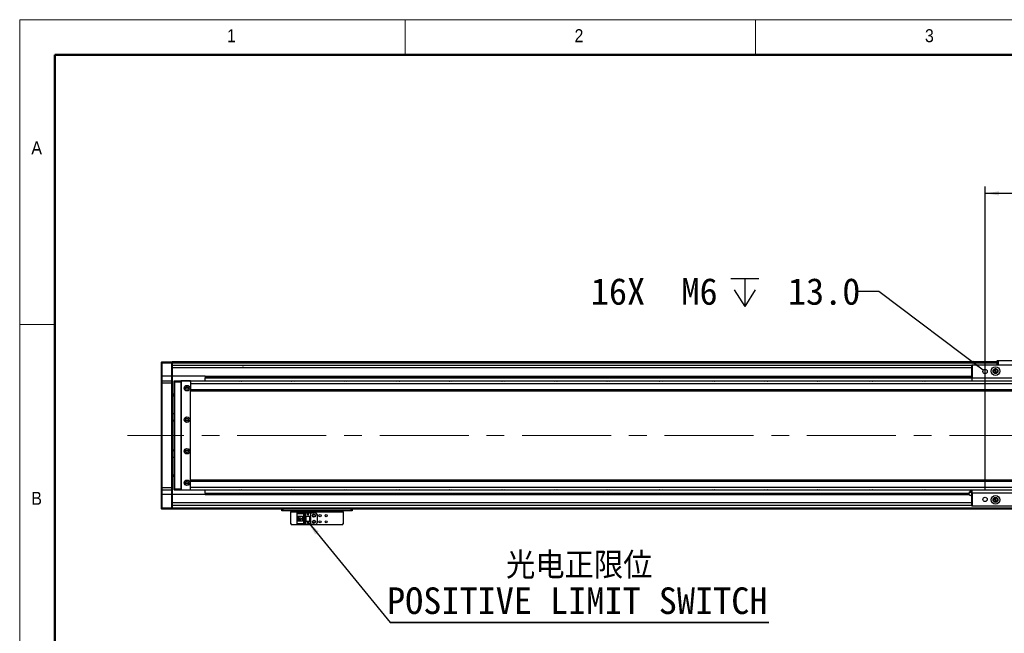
# Model space of a CAD drawing. Header units: millimetres. Extents: x 40 to 3320, y 40 to 2336.
# Tile 3 of 9: x 40 to 1164, y 1636 to 2336. Entities that reach past the tile are written whole.
import ezdxf

# ---------------------------------------------------------------- set-up
doc = ezdxf.new("R2010")
doc.units = ezdxf.units.MM
doc.header["$LTSCALE"] = 8
doc.linetypes.add('CENTERX2', pattern=[20.32, 12.7, -2.54, 2.54, -2.54])
doc.layers.add('DIMNS', color=7, linetype='Continuous')
doc.styles.add('SLDTEXTSTYLE0', font='Gothic.ttf', dxfattribs={"width": 0.913})
doc.styles.add('SLDTEXTSTYLE7', font='txt')
doc.styles.add('SLDTEXTSTYLE8', font='txt', dxfattribs={"bigfont": 'bigfont'})
doc.dimstyles.new('SLDDIMSTYLE1', dxfattribs={"dimtxt": 30.4, "dimasz": 16, "dimexe": 0, "dimexo": 0.0625, "dimgap": 7.6, "dimtad": 0, "dimtih": 1, "dimtoh": 1, "dimdec": 6, "dimrnd": 1e-09, "dimzin": 12, "dimdsep": 46, "dimtxsty": 'SLDTEXTSTYLE7', "dimsah": 1, "dimcen": 0, "dimadec": 0, "dimazin": 3, "dimtfac": 1, "dimtdec": 1, "dimtofl": 0, "dimtmove": 0, "dimatfit": 3, "dimfxl": 0, "dimfrac": 2, "dimtolj": 1, "dimtzin": 12, "dimarcsym": 0})
doc.dimstyles.new('SLDDIMSTYLE3', dxfattribs={"dimtxt": 30.4, "dimasz": 16, "dimexe": 0, "dimexo": 0.0625, "dimgap": 7.6, "dimtad": 2, "dimdec": 1, "dimrnd": 1e-09, "dimzin": 4, "dimdsep": 46, "dimtxsty": 'SLDTEXTSTYLE7', "dimsah": 1, "dimcen": 0.09, "dimadec": 0, "dimazin": 1, "dimtfac": 1, "dimtdec": 1, "dimtofl": 0, "dimtmove": 0, "dimatfit": 3, "dimfxl": 0, "dimfrac": 2, "dimtolj": 1, "dimtzin": 12, "dimarcsym": 0})
doc.dimstyles.new('SLDDIMSTYLE4', dxfattribs={"dimtxt": 0.18, "dimasz": 16, "dimexe": 0, "dimexo": 0.0625, "dimgap": 0, "dimtad": 0, "dimtih": 1, "dimtoh": 1, "dimdec": 0, "dimrnd": 1e-09, "dimzin": 0, "dimdsep": 46, "dimtxsty": 'Standard', "dimsah": 1, "dimcen": 0.09, "dimadec": 0, "dimazin": 0, "dimtfac": 16, "dimtdec": 0, "dimtofl": 0, "dimtmove": 0, "dimatfit": 3, "dimfxl": 0, "dimfrac": 2, "dimtolj": 1, "dimtzin": 0, "dimarcsym": 0})

# ---------------------------------------------------------------- blocks, each defined once
blk = doc.blocks.new('SW_SYMBOL_HOLE_DEPTH')
at = {"layer": 'DIMNS', "color": 0}
for p, q in [((0, 7000), (6400, 7000)), ((3200, 7000), (3200, 600)), ((800, 4440), (3200, 600)), ((5600, 4440), (3200, 600))]:
    blk.add_line(p, q, dxfattribs=at)
blk = doc.blocks.new('_D_1')
at = {"layer": 'DIMNS'}
for p, q in [((1020.6, 2025.8), (994.9, 2025.8)), ((1139.9, 1936), (1020.6, 2025.8))]:
    blk.add_line(p, q, dxfattribs=at)
blk.add_solid([(1139.9, 1936), (1128.6, 1947.5), (1125.7, 1943.7)], dxfattribs=at)
at = {"layer": 'DIMNS', "xscale": 0.004985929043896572, "yscale": 0.004985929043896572, "zscale": 0.004985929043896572}
blk.add_blockref('SW_SYMBOL_HOLE_DEPTH', (851.7, 2005.7), dxfattribs=at)
at = {"layer": 'DIMNS', "char_height": 30.4, "attachment_point": 1, "style": 'SLDTEXTSTYLE7'}
for s, insert in [('16X  M6 ', (691.9, 2041.1)), (' 13.0', (896.2, 2041.1))]:
    blk.add_mtext(s, dxfattribs=dict(at, insert=insert))
blk = doc.blocks.new('_D_6')
at = {"layer": 'DIMNS'}
for p, q in [((1141.9, 1798.7), (1141.9, 2145.8)), ((1361.9, 2137.8), (1141.9, 2137.8)), ((1361.9, 1798.7), (1361.9, 2145.8))]:
    blk.add_line(p, q, dxfattribs=at)
for points in [[(1141.9, 2137.8), (1157.9, 2135.4), (1157.9, 2140.2)], [(1361.9, 2137.8), (1345.9, 2140.2), (1345.9, 2135.4)]]:
    blk.add_solid(points, dxfattribs=at)
at = {"layer": 'DIMNS', "insert": (1209.3, 2177.7), "char_height": 30.4, "attachment_point": 1, "style": 'SLDTEXTSTYLE7'}
blk.add_mtext('220.0', dxfattribs=at)
blk = doc.blocks.new('SW_NOTE_3')
at = {"layer": 'DIMNS', "color": 0}
for p, q in [((0, 0), (432.2, 0)), ((432.2, 0), (0, 0)), ((0, 0), (432.2, 0)), ((432.2, 0), (0, 0)), ((0, 0), (432.2, 0)), ((432.2, 0), (0, 0))]:
    blk.add_line(p, q, dxfattribs=at)
at = {"layer": 'DIMNS', "color": 0, "char_height": 30.4, "attachment_point": 2}
for s, insert, style in [('光电正限位', (215.9, 80.3), 'SLDTEXTSTYLE8'), ('POSITIVE LIMIT SWITCH', (213.6, 40.1), 'SLDTEXTSTYLE7')]:
    blk.add_mtext(s, dxfattribs=dict(at, insert=insert, style=style))

msp = doc.modelspace()

# ---------------------------------------------------------------- linework, layer by layer
at = {"color": 7, "linetype": 'Continuous', "lineweight": 18}
for p, q in [((3320, 2336), (40, 2336)), ((40, 2336), (40, 40)), ((480, 2296), (480, 2336)), ((880, 2336), (880, 2296)), ((80, 2296), (3280, 2296)), ((80, 2296), (80, 80)), ((80, 1988), (40, 1988))]:
    msp.add_line(p, q, dxfattribs=at)
at = {"color": 7, "linetype": 'Continuous', "lineweight": 50}
for p, q in [((3280, 2296), (80, 2296)), ((80, 2296), (80, 80))]:
    msp.add_line(p, q, dxfattribs=at)
at = {"color": 7, "linetype": 'Continuous', "lineweight": 25}
for p, q in [((201.8894463, 1945.2025729), (202.1893769, 1945.5025705)), ((201.8894463, 1944.0025749), (201.8894463, 1945.2025729)), ((202.1893769, 1945.5025705), (202.1893769, 1944.0025749)), ((202.1893769, 1945.5025705), (213.5893613, 1945.5025705)), ((213.5893613, 1944.0025749), (213.5893613, 1945.5025705)), ((213.5893613, 1945.5025705), (213.889411, 1945.2025729)), ((1155.8893978, 1945.5025705), (213.889411, 1945.5025705)), ((213.889411, 1945.5025705), (213.889411, 1945.2025729)), ((213.889411, 1945.2025729), (213.889411, 1944.0025749)), ((1155.8893978, 1945.0025695), (213.889411, 1945.0025695)), ((331.889382, 1945.3025746), (1155.8893978, 1945.3025746)), ((331.889382, 1945.3025746), (331.889382, 1945.1025712)), ((331.889382, 1945.1025712), (1155.8893978, 1945.1025712)), ((331.889382, 1945.0025695), (331.889382, 1945.1025712)), ((1155.8893978, 1946.7025685), (1156.1893954, 1947.0025736)), ((1156.8893998, 1946.7025685), (1155.8893978, 1946.7025685)), ((1155.8893978, 1942.0025709), (1155.8893978, 1946.7025685)), ((1156.1893954, 1947.0025736), (1157.0136606, 1947.0025736)), ((1156.8893998, 1946.7025685), (1157.0136606, 1947.0025736)), ((1182.8894004, 1946.7025685), (1156.8893998, 1946.7025685)), ((1156.8893998, 1946.7025685), (1156.8893998, 1942.0025709)), ((1157.0136606, 1947.0025736), (1182.7651321, 1947.0025736)), ((201.8894463, 1944.0025749), (202.1893769, 1944.0025749)), ((201.8894463, 1929.0025743), (201.8894463, 1944.0025749)), ((202.1893769, 1944.0025749), (202.1893769, 1929.0025743)), ((213.5893613, 1944.0025749), (202.1893769, 1944.0025749)), ((213.5893613, 1929.0025743), (213.5893613, 1944.0025749)), ((213.5893613, 1944.0025749), (213.889411, 1944.0025749)), ((213.889411, 1944.0025749), (213.889411, 1929.0025743)), ((1155.8893978, 1944.0025749), (213.889411, 1944.0025749)), ((1126.8893986, 1941.5074351), (213.889411, 1941.5074351)), ((1126.8893986, 1941.7025733), (1127.1893963, 1942.0025709)), ((1126.8893986, 1941.7025733), (1127.1893963, 1941.7025733)), ((1126.8893986, 1927.3025754), (1126.8893986, 1941.7025733)), ((1127.1893963, 1942.0025709), (1376.589401, 1942.0025709)), ((1127.1893963, 1942.0025709), (1127.1893963, 1941.7025733)), ((1127.1893963, 1941.7025733), (1127.1893963, 1927.3025754)), ((1376.589401, 1941.7025733), (1127.1893963, 1941.7025733)), ((1153.8894012, 1937.0695713), (1153.8894012, 1937.5025692)), ((1153.8894012, 1935.0025716), (1153.8894012, 1937.0695713)), ((1153.8894012, 1935.0025716), (1153.8894012, 1932.9355719)), ((201.8894463, 1929.0025743), (202.1893769, 1929.0025743)), ((201.8894463, 1923.7025703), (201.8894463, 1929.0025743)), ((202.1893769, 1924.0025717), (201.8894463, 1923.7025703)), ((201.8894463, 1921.002573), (201.8894463, 1923.7025703)), ((202.1893769, 1929.0025743), (202.1893769, 1924.0025717)), ((213.5893613, 1929.0025743), (202.1893769, 1929.0025743)), ((202.1893769, 1924.0025717), (202.1893769, 1921.002573)), ((202.1893769, 1924.0025717), (213.5893613, 1924.0025717)), ((213.5893613, 1924.0025717), (213.5893613, 1929.0025743)), ((213.5893613, 1929.0025743), (213.889411, 1929.0025743)), ((213.5893613, 1921.002573), (213.5893613, 1924.0025717)), ((213.5893613, 1924.0025717), (213.889411, 1923.7025703)), ((213.889411, 1929.0025743), (213.889411, 1923.7025703)), ((251.8893986, 1929.0025743), (213.889411, 1929.0025743)), ((213.889411, 1923.7025703), (213.889411, 1921.002573)), ((216.389349, 1923.7025703), (216.6893988, 1924.0025717)), ((216.389349, 1922.5025723), (216.389349, 1923.7025703)), ((216.389349, 1922.5025723), (216.6893988, 1922.5025723)), ((216.389349, 1800.502571), (216.389349, 1922.5025723)), ((216.6893988, 1924.0025717), (216.6893988, 1922.5025723)), ((216.6893988, 1924.0025717), (223.8894015, 1924.0025717)), ((223.8894015, 1922.5025723), (216.6893988, 1922.5025723)), ((216.6893988, 1922.5025723), (216.6893988, 1800.502571)), ((223.8894015, 1924.0025717), (223.8894015, 1922.5025723)), ((223.8894015, 1924.0025717), (234.5893889, 1924.0025717)), ((234.5893889, 1923.7025703), (223.8894015, 1923.7025703)), ((223.8894015, 1922.5025723), (223.8894015, 1800.502571)), ((224.8894482, 1923.5025706), (224.3893653, 1923.0025734)), ((224.3893653, 1923.0025734), (224.3893653, 1800.00257)), ((234.3893557, 1923.5025706), (224.8894482, 1923.5025706)), ((234.8894387, 1923.0025734), (234.3893557, 1923.5025706)), ((234.5893889, 1924.0025717), (234.5893889, 1923.7025703)), ((234.8894387, 1923.7025703), (234.5893889, 1924.0025717)), ((234.5893889, 1923.302571), (234.5893889, 1923.7025703)), ((234.8894387, 1923.7025703), (234.5893889, 1923.7025703)), ((234.8894387, 1923.7025703), (234.8894387, 1923.5025706)), ((2268.8893586, 1923.5025706), (234.8894387, 1923.5025706)), ((234.8894387, 1923.5025706), (234.8894387, 1923.0025734)), ((234.8894387, 1922.8642459), (234.8894387, 1923.0025734)), ((234.8894387, 1922.8642459), (234.8894387, 1920.5025683)), ((251.8893986, 1929.0025743), (1126.8893986, 1929.0025743)), ((251.8893986, 1929.0025743), (251.8893986, 1928.695372)), ((251.8893986, 1928.695372), (1126.8893986, 1928.695372)), ((251.8893986, 1928.695372), (251.8893986, 1927.612676)), ((251.8893986, 1927.612676), (251.8893986, 1927.3054736)), ((251.8893986, 1927.612676), (1126.8893986, 1927.612676)), ((251.8893986, 1923.5025706), (251.8893986, 1927.3054736)), ((251.8893986, 1927.3054736), (1126.8893986, 1927.3054736)), ((1126.8893986, 1927.3025754), (1127.1893963, 1927.3025754)), ((1126.8893986, 1927.3025754), (1127.1893963, 1927.0025703)), ((1126.8893986, 1927.3025754), (1126.8893986, 1923.5025706)), ((1127.1893963, 1927.3025754), (1376.589401, 1927.3025754)), ((1127.1893963, 1927.3025754), (1127.1893963, 1927.0025703)), ((1376.589401, 1927.0025703), (1127.1893963, 1927.0025703)), ((1153.8894012, 1932.9355719), (1153.8894012, 1932.502574)), ((202.1893769, 1921.002573), (201.8894463, 1921.002573)), ((201.8894463, 1802.0025703), (201.8894463, 1921.002573)), ((213.5893613, 1921.002573), (202.1893769, 1921.002573)), ((202.1893769, 1921.002573), (202.1893769, 1802.0025703)), ((213.5893613, 1921.002573), (213.889411, 1921.002573)), ((213.5893613, 1802.0025703), (213.5893613, 1921.002573)), ((213.889411, 1921.002573), (213.889411, 1802.0025703)), ((2268.8893586, 1920.5025683), (234.8894387, 1920.5025683)), ((234.8894387, 1920.5025683), (234.8894387, 1913.502569)), ((2268.8893586, 1913.502569), (234.8894387, 1913.502569)), ((234.8894387, 1913.502569), (234.8894387, 1912.502567)), ((234.8894387, 1810.5025726), (234.8894387, 1912.5025707)), ((234.8894387, 1912.502567), (2268.8893586, 1912.502567)), ((216.389349, 1908.50257), (213.889411, 1908.50257)), ((216.389349, 1906.5025734), (213.889411, 1906.5025734)), ((213.889411, 1886.502572), (216.389349, 1886.502572)), ((213.889411, 1879.0025717), (216.389349, 1879.0025717)), ((216.389349, 1878.0025716), (213.889411, 1878.0025716)), ((213.889411, 1845.0025717), (216.389349, 1845.0025717)), ((216.389349, 1844.0025716), (213.889411, 1844.0025716)), ((216.389349, 1836.5025713), (213.889411, 1836.5025713)), ((213.889411, 1816.5025699), (216.389349, 1816.5025699)), ((216.389349, 1814.5025733), (213.889411, 1814.5025733)), ((2268.8893586, 1810.5025763), (234.8894387, 1810.5025763)), ((234.8894387, 1809.5025743), (234.8894387, 1810.5025763)), ((234.8894387, 1809.5025743), (2268.8893586, 1809.5025743)), ((234.8894387, 1802.502575), (234.8894387, 1809.5025743)), ((202.1893769, 1802.0025703), (201.8894463, 1802.0025703)), ((201.8894463, 1799.302573), (201.8894463, 1802.0025703)), ((202.1893769, 1799.0025717), (201.8894463, 1799.302573)), ((201.8894463, 1794.002569), (201.8894463, 1799.302573)), ((202.1893769, 1802.0025703), (213.5893613, 1802.0025703)), ((202.1893769, 1802.0025703), (202.1893769, 1799.0025717)), ((213.5893613, 1799.0025717), (202.1893769, 1799.0025717)), ((202.1893769, 1799.0025717), (202.1893769, 1794.002569)), ((213.5893613, 1802.0025703), (213.889411, 1802.0025703)), ((213.5893613, 1799.0025717), (213.5893613, 1802.0025703)), ((213.5893613, 1799.0025717), (213.889411, 1799.302573)), ((213.5893613, 1794.002569), (213.5893613, 1799.0025717)), ((213.889411, 1802.0025703), (213.889411, 1799.302573)), ((213.889411, 1799.302573), (213.889411, 1794.002569)), ((216.389349, 1800.502571), (216.6893988, 1800.502571)), ((216.389349, 1799.302573), (216.389349, 1800.502571)), ((216.389349, 1799.302573), (216.6893988, 1799.0025717)), ((216.6893988, 1800.502571), (223.8894015, 1800.502571)), ((216.6893988, 1800.502571), (216.6893988, 1799.0025717)), ((223.8894015, 1799.0025717), (216.6893988, 1799.0025717)), ((223.8894015, 1800.502571), (223.8894015, 1799.0025717)), ((223.8894015, 1799.302573), (234.5893889, 1799.302573)), ((234.5893889, 1799.0025717), (223.8894015, 1799.0025717)), ((224.3893653, 1800.00257), (224.8894482, 1799.5025727)), ((224.8894482, 1799.5025727), (234.3893557, 1799.5025727)), ((234.3893557, 1799.5025727), (234.8894387, 1800.00257)), ((234.5893889, 1799.302573), (234.5893889, 1799.7025723)), ((234.5893889, 1799.302573), (234.8894387, 1799.302573)), ((234.5893889, 1799.0025717), (234.8894387, 1799.302573)), ((234.5893889, 1799.302573), (234.5893889, 1799.0025717)), ((234.8894387, 1800.1408974), (234.8894387, 1802.502575)), ((234.8894387, 1802.502575), (2268.8893586, 1802.502575)), ((234.8894387, 1800.00257), (234.8894387, 1800.1408974)), ((234.8894387, 1799.5025727), (234.8894387, 1800.00257)), ((234.8894387, 1799.5025727), (234.8894387, 1799.302573)), ((234.8894387, 1799.5025727), (2268.8893586, 1799.5025727)), ((251.8893986, 1795.6996697), (251.8893986, 1799.5025727)), ((1126.8893986, 1799.5025727), (1126.8893986, 1795.7025679)), ((202.1893769, 1794.002569), (201.8894463, 1794.002569)), ((201.8894463, 1779.0025684), (201.8894463, 1794.002569)), ((213.5893613, 1794.002569), (202.1893769, 1794.002569)), ((202.1893769, 1794.002569), (202.1893769, 1779.0025684)), ((213.889411, 1794.002569), (213.5893613, 1794.002569)), ((213.5893613, 1779.0025684), (213.5893613, 1794.002569)), ((213.889411, 1794.002569), (213.889411, 1779.0025684)), ((251.8893986, 1794.002569), (213.889411, 1794.002569)), ((251.8893986, 1795.6996697), (1124.0931063, 1795.6996697)), ((251.8893986, 1795.6996697), (251.8893986, 1795.3924673)), ((251.8893986, 1795.3924673), (1124.0608155, 1795.3924673)), ((251.8893986, 1795.3924673), (251.8893986, 1794.3097713)), ((251.8893986, 1794.3097713), (1123.9470154, 1794.3097713)), ((251.8893986, 1794.3097713), (251.8893986, 1794.002569)), ((251.8893986, 1794.002569), (1123.9147245, 1794.002569)), ((1123.8893926, 1793.7615576), (1124.228245, 1796.9854462)), ((1127.1893963, 1796.002573), (1126.8893986, 1795.7025679)), ((1127.1893963, 1795.7025679), (1126.8893986, 1795.7025679)), ((1126.8893986, 1781.3025701), (1126.8893986, 1795.7025679)), ((1127.1893963, 1796.002573), (1376.589401, 1796.002573)), ((1127.1893963, 1796.002573), (1127.1893963, 1795.7025679)), ((1376.589401, 1795.7025679), (1127.1893963, 1795.7025679)), ((1127.1893963, 1795.7025679), (1127.1893963, 1781.3025701)), ((1153.8894012, 1790.0695714), (1153.8894012, 1790.5025693)), ((1153.8894012, 1788.0025717), (1153.8894012, 1790.0695714)), ((1153.8894012, 1788.0025717), (1153.8894012, 1785.935572)), ((202.1893769, 1779.0025684), (201.8894463, 1779.0025684)), ((201.8894463, 1777.8025704), (201.8894463, 1779.0025684)), ((202.1893769, 1777.5025728), (201.8894463, 1777.8025704)), ((202.1893769, 1779.0025684), (213.5893613, 1779.0025684)), ((202.1893769, 1779.0025684), (202.1893769, 1777.5025728)), ((213.5893613, 1777.5025728), (202.1893769, 1777.5025728)), ((213.889411, 1779.0025684), (213.5893613, 1779.0025684)), ((213.5893613, 1777.5025728), (213.5893613, 1779.0025684)), ((213.889411, 1777.8025704), (213.5893613, 1777.5025728)), ((1126.8893986, 1781.4977082), (213.889411, 1781.4977082)), ((213.889411, 1779.0025684), (213.889411, 1777.8025704)), ((213.889411, 1777.8025704), (213.889411, 1777.5025728)), ((1241.8893989, 1777.5025728), (213.889411, 1777.5025728)), ((339.3893748, 1775.5025687), (339.3893748, 1777.5025728)), ((340.3894215, 1777.5025728), (340.3894215, 1775.5025687)), ((418.389371, 1775.5025687), (418.389371, 1777.5025728)), ((419.3894177, 1777.5025728), (419.3894177, 1775.5025687)), ((1127.1893963, 1781.3025701), (1126.8893986, 1781.3025701)), ((1127.1893963, 1781.0025724), (1126.8893986, 1781.3025701)), ((1127.1893963, 1781.3025701), (1376.589401, 1781.3025701)), ((1127.1893963, 1781.3025701), (1127.1893963, 1781.0025724)), ((1376.589401, 1781.0025724), (1127.1893963, 1781.0025724)), ((1153.8894012, 1785.935572), (1153.8894012, 1785.5025741)), ((340.3894215, 1775.5025687), (339.3893748, 1775.5025687)), ((418.389371, 1775.5025687), (340.3894215, 1775.5025687)), ((349.3894249, 1775.5025687), (349.3894249, 1774.5025742)), ((349.3894249, 1774.5025742), (409.3894273, 1774.5025742)), ((349.3894249, 1760.7025715), (349.3894249, 1774.5025742)), ((356.6893845, 1772.4025684), (356.6893845, 1773.2025745)), ((356.6893845, 1773.2025745), (365.8894211, 1773.2025745)), ((356.6893845, 1772.4025684), (356.6893845, 1771.9025748)), ((364.9893909, 1772.4025684), (356.6893845, 1772.4025684)), ((364.4894272, 1771.9025748), (356.6893845, 1771.9025748)), ((356.6893845, 1769.3025681), (356.6893845, 1771.9025748)), ((356.6893845, 1769.3025681), (362.8894001, 1769.3025681)), ((356.6893845, 1763.7025702), (356.6893845, 1769.3025681)), ((357.9894214, 1763.7025702), (357.9894214, 1769.3025681)), ((358.4893852, 1768.9525696), (358.4893852, 1769.3025681)), ((362.8894001, 1768.9525696), (358.4893852, 1768.9525696)), ((358.4893852, 1764.0525686), (358.4893852, 1768.9525696)), ((359.4493776, 1767.3025715), (359.4493776, 1765.7025742)), ((361.289373, 1767.3025715), (359.4493776, 1767.3025715)), ((359.4493776, 1765.7025742), (361.289373, 1765.7025742)), ((361.289373, 1767.3025715), (361.289373, 1765.7025742)), ((362.8894001, 1769.3025681), (362.8894001, 1763.7025702)), ((364.4894272, 1771.9025748), (364.9893909, 1772.4025684)), ((364.4894272, 1761.1025708), (364.4894272, 1771.9025748)), ((364.9893909, 1760.6025698), (364.9893909, 1772.4025684)), ((365.8894211, 1773.2025745), (365.8894211, 1769.5025715)), ((365.8894211, 1773.2025745), (371.8894034, 1773.2025745)), ((365.8894211, 1769.5025715), (371.8894034, 1769.5025715)), ((365.8894211, 1769.5025715), (365.8894211, 1763.5025742)), ((366.3893848, 1769.5025715), (366.3893848, 1763.5025742)), ((366.689375, 1769.5025715), (366.689375, 1763.5025742)), ((368.2894021, 1771.7025715), (368.4893757, 1771.7025715)), ((368.8893824, 1770.5025735), (368.2894021, 1771.7025715)), ((368.4893757, 1772.1025708), (369.2893892, 1772.1025708)), ((368.4893757, 1771.7025715), (368.4893757, 1772.1025708)), ((369.4894224, 1771.7025715), (368.8893824, 1770.5025735)), ((369.2893892, 1772.1025708), (369.2893892, 1771.7025715)), ((369.2893892, 1771.7025715), (369.4894224, 1771.7025715)), ((371.0893899, 1763.5025742), (371.0893899, 1769.5025715)), ((371.38938, 1763.5025742), (371.38938, 1769.5025715)), ((371.8894034, 1773.2025745), (371.8894034, 1769.5025715)), ((371.8894034, 1773.2025745), (377.389422, 1773.2025745)), ((371.8894034, 1769.5025715), (371.8894034, 1763.5025742)), ((379.3893963, 1771.2025705), (379.3893963, 1761.8025752)), ((409.3894273, 1774.5025742), (409.3894273, 1775.5025687)), ((409.3894273, 1774.5025742), (409.3894273, 1760.7025715)), ((419.3894177, 1775.5025687), (418.389371, 1775.5025687)), ((349.3894249, 1760.7025715), (350.389412, 1759.7025695)), ((408.3893805, 1759.7025695), (350.389412, 1759.7025695)), ((356.6893845, 1761.1025708), (356.6893845, 1763.7025702)), ((362.8894001, 1763.7025702), (356.6893845, 1763.7025702)), ((356.6893845, 1761.1025708), (364.4894272, 1761.1025708)), ((356.6893845, 1761.1025708), (356.6893845, 1760.6025698)), ((356.6893845, 1760.6025698), (364.9893909, 1760.6025698)), ((356.6893845, 1759.8025712), (356.6893845, 1760.6025698)), ((365.8894211, 1759.8025712), (356.6893845, 1759.8025712)), ((358.4893852, 1763.7025702), (358.4893852, 1764.0525686)), ((358.4893852, 1764.0525686), (362.8894001, 1764.0525686)), ((364.9893909, 1760.6025698), (364.4894272, 1761.1025708)), ((365.8894211, 1763.5025742), (365.8894211, 1759.8025712)), ((371.8894034, 1763.5025742), (365.8894211, 1763.5025742)), ((371.8894034, 1759.8025712), (365.8894211, 1759.8025712)), ((368.2894021, 1762.1025729), (368.4893757, 1762.1025729)), ((368.8893824, 1760.9025749), (368.2894021, 1762.1025729)), ((368.4893757, 1762.5025722), (369.2893892, 1762.5025722)), ((368.4893757, 1762.1025729), (368.4893757, 1762.5025722)), ((369.4894224, 1762.1025729), (368.8893824, 1760.9025749)), ((369.2893892, 1762.5025722), (369.2893892, 1762.1025729)), ((369.2893892, 1762.1025729), (369.4894224, 1762.1025729)), ((371.8894034, 1763.5025742), (371.8894034, 1759.8025712)), ((377.389422, 1759.8025712), (371.8894034, 1759.8025712)), ((408.3893805, 1759.7025695), (409.3894273, 1760.7025715))]:
    msp.add_line(p, q, dxfattribs=at)
at = {"color": 8, "linetype": 'Continuous', "lineweight": 25}
for p, q in [((1126.8893986, 1938.5074365), (213.889411, 1938.5074365)), ((216.389349, 1907.5025717), (213.889411, 1907.5025717)), ((216.389349, 1815.5025716), (213.889411, 1815.5025716)), ((1126.8893986, 1784.4977068), (213.889411, 1784.4977068)), ((1241.8893989, 1778.5025748), (213.889411, 1778.5025748))]:
    msp.add_line(p, q, dxfattribs=at)
at = {"color": 7, "linetype": 'Continuous', "lineweight": 25, "flags": 128}
for points in [[(290.3687268, 1923.5025706), (290.5511766, 1923.5601636), (291.8894201, 1923.7525711)], [(291.8894201, 1923.7525711), (293.227604, 1923.5601636), (293.4101134, 1923.5025706)], [(350.3687292, 1923.5025706), (350.551179, 1923.5601636), (351.8894225, 1923.7525711)], [(351.8894225, 1923.7525711), (353.2276064, 1923.5601636), (353.4101158, 1923.5025706)], [(410.3687316, 1923.5025706), (410.5511814, 1923.5601636), (411.8894249, 1923.7525711)], [(411.8894249, 1923.7525711), (413.2276087, 1923.5601636), (413.4100586, 1923.5025706)], [(470.3687339, 1923.5025706), (470.5511838, 1923.5601636), (471.8894273, 1923.7525711)], [(471.8894273, 1923.7525711), (473.2276111, 1923.5601636), (473.4100609, 1923.5025706)], [(530.3687363, 1923.5025706), (530.5511862, 1923.5601636), (531.88937, 1923.7525711)], [(531.88937, 1923.7525711), (533.2276135, 1923.5601636), (533.4100633, 1923.5025706)], [(590.3687387, 1923.5025706), (590.5511885, 1923.5601636), (591.8893724, 1923.7525711)], [(591.8893724, 1923.7525711), (593.2276159, 1923.5601636), (593.4100657, 1923.5025706)], [(650.3686815, 1923.5025706), (650.5511909, 1923.5601636), (651.8893748, 1923.7525711)], [(651.8893748, 1923.7525711), (653.2276183, 1923.5601636), (653.4100681, 1923.5025706)], [(710.3686839, 1923.5025706), (710.5511933, 1923.5601636), (711.8893772, 1923.7525711)], [(711.8893772, 1923.7525711), (713.2276207, 1923.5601636), (713.4100705, 1923.5025706)], [(770.3687161, 1923.5025706), (770.5511659, 1923.5601636), (771.8894094, 1923.7525711)], [(771.8894094, 1923.7525711), (773.2276231, 1923.5601636), (773.4101027, 1923.5025706)], [(830.3687185, 1923.5025706), (830.5511683, 1923.5601636), (831.8894118, 1923.7525711)], [(831.8894118, 1923.7525711), (833.2276254, 1923.5601636), (833.4100753, 1923.5025706)], [(890.3687208, 1923.5025706), (890.5511707, 1923.5601636), (891.8893843, 1923.7525711)], [(891.8893843, 1923.7525711), (893.2276278, 1923.5601636), (893.4100776, 1923.5025706)], [(950.3687232, 1923.5025706), (950.551173, 1923.5601636), (951.8893867, 1923.7525711)], [(951.8893867, 1923.7525711), (953.2276302, 1923.5601636), (953.41008, 1923.5025706)], [(1010.3687107, 1923.5025706), (1010.5511754, 1923.5601636), (1011.889404, 1923.7525711)], [(1011.889404, 1923.7525711), (1013.2276326, 1923.5601636), (1013.4100824, 1923.5025706)], [(1070.3687131, 1923.5025706), (1070.5511629, 1923.5601636), (1071.8893915, 1923.7525711)], [(1071.8893915, 1923.7525711), (1073.227635, 1923.5601636), (1073.4100848, 1923.5025706)], [(291.8894201, 1799.2525722), (290.5511766, 1799.4449797), (290.3687268, 1799.5025727)], [(293.4101134, 1799.5025727), (293.227604, 1799.4449797), (291.8894201, 1799.2525722)], [(351.8894225, 1799.2525722), (350.551179, 1799.4449797), (350.3687292, 1799.5025727)], [(353.4101158, 1799.5025727), (353.2276064, 1799.4449797), (351.8894225, 1799.2525722)], [(411.8894249, 1799.2525722), (410.5511814, 1799.4449797), (410.3687316, 1799.5025727)], [(413.4100586, 1799.5025727), (413.2276087, 1799.4449797), (411.8894249, 1799.2525722)], [(471.8894273, 1799.2525722), (470.5511838, 1799.4449797), (470.3687339, 1799.5025727)], [(473.4100609, 1799.5025727), (473.2276111, 1799.4449797), (471.8894273, 1799.2525722)], [(531.88937, 1799.2525722), (530.5511862, 1799.4449797), (530.3687363, 1799.5025727)], [(533.4100633, 1799.5025727), (533.2276135, 1799.4449797), (531.88937, 1799.2525722)], [(591.8893724, 1799.2525722), (590.5511885, 1799.4449797), (590.3687387, 1799.5025727)], [(593.4100657, 1799.5025727), (593.2276159, 1799.4449797), (591.8893724, 1799.2525722)], [(651.8893748, 1799.2525722), (650.5511909, 1799.4449797), (650.3686815, 1799.5025727)], [(653.4100681, 1799.5025727), (653.2276183, 1799.4449797), (651.8893748, 1799.2525722)], [(711.8893772, 1799.2525722), (710.5511933, 1799.4449797), (710.3686839, 1799.5025727)], [(713.4100705, 1799.5025727), (713.2276207, 1799.4449797), (711.8893772, 1799.2525722)], [(771.8894094, 1799.2525722), (770.5511659, 1799.4449797), (770.3687161, 1799.5025727)], [(773.4101027, 1799.5025727), (773.2276231, 1799.4449797), (771.8894094, 1799.2525722)], [(831.8894118, 1799.2525722), (830.5511683, 1799.4449797), (830.3687185, 1799.5025727)], [(833.4100753, 1799.5025727), (833.2276254, 1799.4449797), (831.8894118, 1799.2525722)], [(891.8893843, 1799.2525722), (890.5511707, 1799.4449797), (890.3687208, 1799.5025727)], [(893.4100776, 1799.5025727), (893.2276278, 1799.4449797), (891.8893843, 1799.2525722)], [(951.8893867, 1799.2525722), (950.551173, 1799.4449797), (950.3687232, 1799.5025727)], [(953.41008, 1799.5025727), (953.2276302, 1799.4449797), (951.8893867, 1799.2525722)], [(1011.889404, 1799.2525722), (1010.5511754, 1799.4449797), (1010.3687107, 1799.5025727)], [(1013.4100824, 1799.5025727), (1013.2276326, 1799.4449797), (1011.889404, 1799.2525722)], [(1071.8893915, 1799.2525722), (1070.5511629, 1799.4449797), (1070.3687131, 1799.5025727)], [(1073.4100848, 1799.5025727), (1073.227635, 1799.4449797), (1071.8893915, 1799.2525722)], [(1125.0884294, 1798.2498544), (1125.2549797, 1798.1791633), (1125.734499, 1797.9756134), (1126.4691859, 1797.6637545), (1126.8893986, 1797.4853876)], [(1123.8893926, 1793.7615576), (1124.0540653, 1793.6916637), (1124.522975, 1793.492614), (1125.224775, 1793.1947249), (1126.0525792, 1792.8433406), (1126.8803983, 1792.4919489), (1126.8893986, 1792.4881342)], [(1124.228245, 1796.9854462), (1124.4113057, 1796.9077366), (1124.9384343, 1796.6839808), (1125.7460474, 1796.3411721), (1126.7367213, 1795.9206539), (1126.8893986, 1795.8558487)]]:
    msp.add_lwpolyline(points, dxfattribs=at)
at = {"color": 7, "linetype": 'Continuous', "lineweight": 25}
for centre, radius in [((1141.8893986, 1934.5025717), 2.5), ((1153.8893986, 1935.002571), 5), ((1153.8893986, 1935.002571), 2.75), ((230.8893986, 1915.5025717), 3.15), ((230.8893986, 1915.5025717), 1.7), ((230.8893986, 1915.5025717), 1.6), ((230.8893986, 1915.5025717), 1.25), ((230.8893986, 1879.5025717), 3.15), ((230.8893986, 1879.5025717), 1.7), ((230.8893986, 1879.5025717), 1.6), ((230.8893986, 1879.5025717), 1.25), ((230.8893986, 1843.5025717), 3.15), ((230.8893986, 1843.5025717), 1.7), ((230.8893986, 1843.5025717), 1.6), ((230.8893986, 1843.5025717), 1.25), ((230.8893986, 1807.5025717), 3.15), ((230.8893986, 1807.5025717), 1.7), ((230.8893986, 1807.5025717), 1.6), ((230.8893986, 1807.5025717), 1.25), ((1141.8893986, 1788.5025717), 2.5), ((1153.8893986, 1788.0025723), 5), ((1153.8893986, 1788.0025723), 2.75), ((375.8893986, 1770.0025717), 1.75), ((375.8893986, 1763.0025717), 1.75), ((375.8893986, 1770.0025717), 1.25), ((382.8893986, 1770.0025717), 1.25), ((389.8893986, 1770.0025717), 1.25), ((375.8893986, 1763.0025717), 1.25), ((382.8893986, 1763.0025717), 1.25), ((389.8893986, 1763.0025717), 1.25)]:
    msp.add_circle(centre, radius, dxfattribs=at)
for centre, radius, start, end in [((1153.8893986, 1935.002571), 2.5, 90, 270), ((1153.8893986, 1935.002571), 2.067, 90, 270), ((1153.8893986, 1935.002571), 2.5, 270, 90), ((1153.8893986, 1935.002571), 2.067, 270, 90), ((1153.8893986, 1788.0025723), 2.5, 90, 270), ((1153.8893986, 1788.0025723), 2.067, 90, 270), ((1153.8893986, 1788.0025723), 2.5, 270, 90), ((1153.8893986, 1788.0025723), 2.067, 270, 90), ((377.3893986, 1771.2025717), 2, 0, 90), ((377.3893986, 1761.8025717), 2, 270, 0)]:
    msp.add_arc(centre, radius, start, end, dxfattribs=at)
for points, knots in [([(296.5394169, 1941.5074351), (296.5236637, 1941.4986335), (296.4921998, 1941.4810541), (296.250205, 1941.3546442), (295.8788774, 1941.1910756), (295.3770388, 1941.0396358), (294.8221816, 1940.9948837), (294.3206655, 1941.0641293), (293.8813879, 1941.1991402), (293.5093348, 1941.363105), (293.2760361, 1941.4870794), (293.2500863, 1941.5014998), (293.2394057, 1941.5074351)], [0, 0, 0, 0, 0.0970971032, 0.1939325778, 0.2974983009, 0.4111337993, 0.5173910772, 0.607565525, 0.6998023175, 0.8065956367, 0.9203974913, 1, 1, 1, 1]), ([(1125.0884294, 1798.2498544), (1124.8944758, 1798.0735372), (1124.5065671, 1797.7209016), (1124.3210192, 1797.2305985), (1124.228245, 1796.9854462)], [0, 0, 0, 0, 0.4999982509, 1, 1, 1, 1]), ([(1125.554493, 1799.5025727), (1125.553945, 1799.4868884), (1125.5383445, 1799.040401), (1125.3093652, 1798.638061), (1125.0884294, 1798.2498544)], [0, 0, 0, 0, 0.0351280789, 1, 1, 1, 1]), ([(1125.9549021, 1792.6132145), (1125.8235491, 1792.6810267), (1125.5608402, 1792.8166526), (1125.3798419, 1793.0504261), (1125.2893418, 1793.1673142)], [0, 0, 0, 0, 0.4999942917, 1, 1, 1, 1]), ([(1125.9549021, 1792.6132145), (1126.0949272, 1792.5658309), (1126.3749828, 1792.471062), (1126.6688802, 1792.5032602), (1126.8158316, 1792.5193595)], [0, 0, 0, 0, 0.499990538, 1, 1, 1, 1])]:
    msp.add_open_spline(points, degree=3, knots=knots, dxfattribs=at)
at = {"layer": 'DIMNS', "linetype": 'CENTERX2', "lineweight": 18}
msp.add_line((2340.6893986, 1861.5025717), (163.0893986, 1861.5025717), dxfattribs=at)

# ---------------------------------------------------------------- block references
at = {"layer": 'DIMNS'}
msp.add_blockref('SW_NOTE_3', (462.835249, 1648.0204342), dxfattribs=at)

# ---------------------------------------------------------------- texts
at = {"color": 7, "linetype": 'Continuous', "lineweight": 0, "char_height": 14.8166667, "attachment_point": 1, "style": 'SLDTEXTSTYLE0'}
for s, insert in [('1', (276.6666667, 2325.1704848)), ('2', (673.3333333, 2325.1704848)), ('3', (1073.3333333, 2325.1704848)), ('A', (53.3333333, 2197.1704528)), ('B', (53.3333333, 1797.1704528))]:
    msp.add_mtext(s, dxfattribs=dict(at, insert=insert))

# ---------------------------------------------------------------- dimensions: what is measured, and where the dimension line sits
at = {"layer": 'DIMNS'}
dim = msp.add_linear_dim(base=(1141.8893986, 2137.8026747), p1=(1361.8893986, 1788.5025717), p2=(1141.8893986, 1788.5025717), dimstyle='SLDDIMSTYLE3', dxfattribs=at)
dim.commit()
dim.dimension.update_dxf_attribs({"geometry": '_D_6', "text_midpoint": (1257.682104, 2137.8026747), "dimtype": 160})
dim = msp.add_diameter_dim_2p(p1=(1143.8868152, 1932.9991332), p2=(1139.8919821, 1936.0060101), text='16X  M6 {\\fGDT;x} 13.0\\P', dimstyle='SLDDIMSTYLE1', override={"dimpost": '<>'}, dxfattribs=at)
dim.commit()
dim.dimension.update_dxf_attribs({"geometry": '_D_1', "text_midpoint": (837.0755544, 2025.8244406), "dimtype": 163})

# ---------------------------------------------------------------- leaders
msp.add_leader([(369.2893986, 1762.5025717), (462.835249, 1648.0204342)], dimstyle='SLDDIMSTYLE4', dxfattribs=at)

doc.saveas('drawing.dxf')
